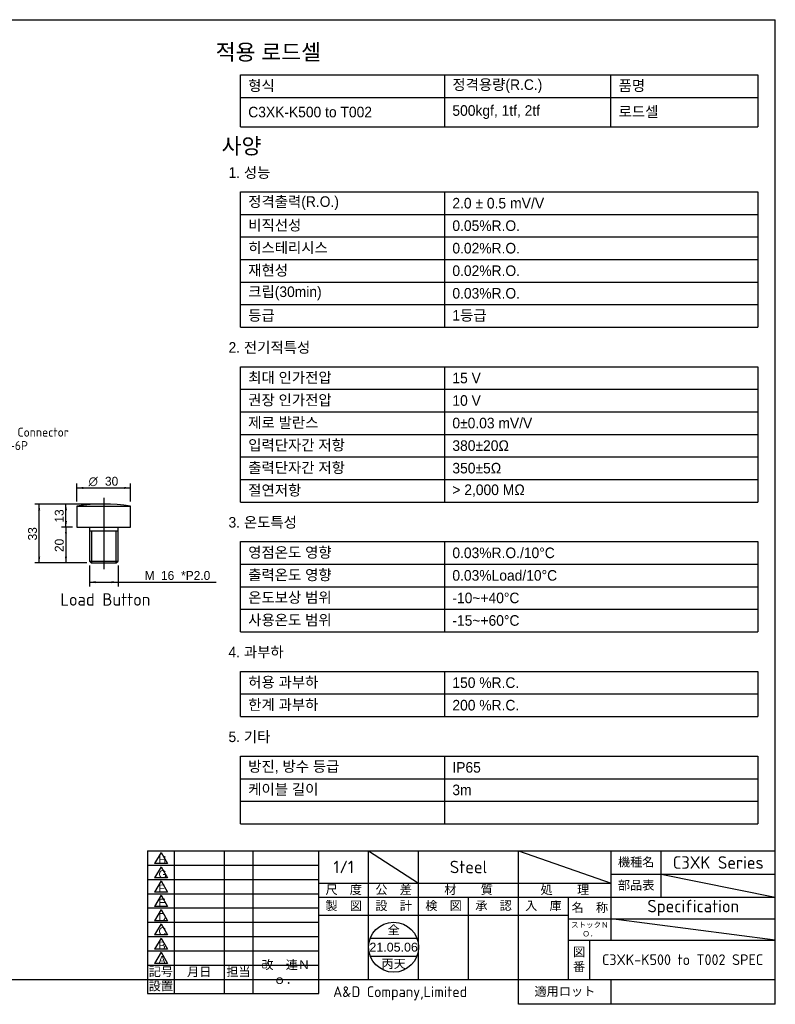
# Model space of a CAD drawing. Header units: millimetres. Extents: x 27 to 619, y 16 to 441.
# Tile 2 of 2: x 293 to 619, y 16 to 441. Entities that reach past the tile are written whole.
import ezdxf
from ezdxf import colors
from ezdxf.entities.mleader import LeaderData, LeaderLine
from ezdxf.enums import TextEntityAlignment as Align
from ezdxf.lldxf.tags import DXFTag
from ezdxf.math import Vec2, Vec3

# ---------------------------------------------------------------- set-up
doc = ezdxf.new("R2010")
doc.units = ezdxf.units.MM
doc.header["$LTSCALE"] = 1.538462
for name, color, linetype in [('A4', 7, 'Continuous'), ('Default', 7, 'Continuous'), ('entry', 7, 'Continuous'), ('보임', 7, 'Continuous'), ('중심선', 7, 'Continuous')]:
    doc.layers.add(name, color=color, linetype=linetype)
doc.styles.add('SEACAD_Solid_Edge_ANSI', font='seans.ttf')
doc.styles.add('SEACAD_Solid_Edge_ANSI1_Symbols', font='semeca1.ttf')
tags = doc.linetypes.add('CENTER2', pattern=[28.575, 19.05, -3.175, 3.175, -3.175]).pattern_tags.tags
tags[10:11] = [DXFTag(74, 4), DXFTag(75, 0), DXFTag(340, '0'), DXFTag(46, 0.0), DXFTag(50, 0.0), DXFTag(44, 0.0), DXFTag(45, 0.0)]
tags[8:9] = [DXFTag(74, 4), DXFTag(75, 0), DXFTag(340, '0'), DXFTag(46, 0.0), DXFTag(50, 0.0), DXFTag(44, 0.0), DXFTag(45, 0.0)]
tags[6:7] = [DXFTag(74, 4), DXFTag(75, 0), DXFTag(340, '0'), DXFTag(46, 0.0), DXFTag(50, 0.0), DXFTag(44, 0.0), DXFTag(45, 0.0)]
tags[4:5] = [DXFTag(74, 4), DXFTag(75, 0), DXFTag(340, '0'), DXFTag(46, 0.0), DXFTag(50, 0.0), DXFTag(44, 0.0), DXFTag(45, 0.0)]
doc.dimstyles.new('AD', dxfattribs={"dimtxt": 3.846154, "dimasz": 2.692308, "dimexe": 1.923077, "dimexo": 1.923077, "dimgap": 0.961538, "dimtad": 1, "dimdec": 7, "dimlfac": 1.3, "dimdsep": 46, "dimtxsty": 'SEACAD_Solid_Edge_ANSI', "dimblk1": '_SE_FILLED', "dimblk2": '_SE_FILLED', "dimsah": 1, "dimcen": 1.923077, "dimazin": 0, "dimtfac": 0.6, "dimtdec": 6, "dimtmove": 0, "dimatfit": 3, "dimfxl": 1, "dimarcsym": 0})

# ---------------------------------------------------------------- blocks, each defined once
blk = doc.blocks.new('SEANNOT_GROUP')
at = {"layer": '중심선', "color": 7, "linetype": 'CENTER2'}
blk.add_line((329.58, 234.58), (329.58, 203.81), dxfattribs=at)
blk = doc.blocks.new('SE4')
at = {"layer": '보임', "color": 7, "linetype": 'Continuous'}
for p, q in [((318.04, 231.02), (341.12, 231.02)), ((318.04, 231.02), (318.04, 221.89)), ((341.12, 221.89), (341.12, 231.02)), ((318.04, 221.89), (341.12, 221.89)), ((323.43, 221.89), (323.43, 220.35)), ((335.74, 220.35), (335.74, 221.89)), ((323.43, 220.35), (323.43, 207.28)), ((323.43, 220.35), (335.74, 220.35)), ((324.37, 220.35), (324.37, 206.51)), ((334.79, 220.35), (334.79, 206.51)), ((335.74, 207.28), (335.74, 220.35)), ((323.43, 207.28), (335.74, 207.28)), ((323.43, 207.28), (324.2, 206.51)), ((324.2, 206.51), (334.97, 206.51)), ((334.97, 206.51), (335.74, 207.28))]:
    blk.add_line(p, q, dxfattribs=at)
blk.add_arc((329.58, 154.97), 76.92, 81.3731, 98.6269, dxfattribs=at)
blk = doc.blocks.new('DMBLK145')
at = {"layer": 'Default', "linetype": 'Continuous'}
for points in [[(301.29, 229.2), (302.19, 229.2), (301.74, 231.89)], [(301.29, 209.2), (301.74, 206.51), (302.19, 209.2)]]:
    blk.add_hatch(color=7, dxfattribs=at).paths.add_polyline_path(points)
at = {"layer": 'Default', "color": 7, "linetype": 'Continuous'}
for p, q in [((327.66, 231.89), (299.82, 231.89)), ((301.74, 206.51), (301.74, 231.89)), ((322.27, 206.51), (299.82, 206.51))]:
    blk.add_line(p, q, dxfattribs=at)
at = {"layer": 'Default', "color": 7, "linetype": 'Continuous', "style": 'SEACAD_Solid_Edge_ANSI'}
blk.add_text('33', height=3.846, rotation=90, dxfattribs=at).set_placement((296.93, 216.2), align=Align.TOP_LEFT)
blk = doc.blocks.new('_SE_FILLED')
at = {"color": 0}
blk.add_line((0, 0), (-1, 0), dxfattribs=at)
blk.add_solid([(0, 0), (-1, -0.1665), (-1, 0.1665), (0, 0)], dxfattribs=at)
blk = doc.blocks.new('DMBLK146')
at = {"layer": 'Default', "linetype": 'Continuous'}
for points in [[(312.83, 219.2), (313.73, 219.2), (313.28, 221.89)], [(312.83, 209.2), (313.28, 206.51), (313.73, 209.2)]]:
    blk.add_hatch(color=7, dxfattribs=at).paths.add_polyline_path(points)
at = {"layer": 'Default', "color": 7, "linetype": 'Continuous'}
for p, q in [((316.12, 221.89), (311.36, 221.89)), ((313.28, 221.89), (313.28, 206.51)), ((322.27, 206.51), (311.36, 206.51))]:
    blk.add_line(p, q, dxfattribs=at)
at = {"layer": 'Default', "color": 7, "linetype": 'Continuous', "style": 'SEACAD_Solid_Edge_ANSI'}
blk.add_text('20', height=3.846, rotation=90, dxfattribs=at).set_placement((308.47, 211.2), align=Align.TOP_LEFT)
blk = doc.blocks.new('DMBLK147')
at = {"layer": 'Default', "linetype": 'Continuous'}
for points in [[(320.74, 239.29), (318.04, 238.84), (320.74, 238.39)], [(338.43, 239.29), (338.43, 238.39), (341.12, 238.84)]]:
    blk.add_hatch(color=7, dxfattribs=at).paths.add_polyline_path(points)
at = {"layer": 'Default', "color": 7, "linetype": 'Continuous'}
for p, q in [((318.04, 232.94), (318.04, 240.76)), ((318.04, 238.84), (341.12, 238.84)), ((341.12, 232.94), (341.12, 240.76))]:
    blk.add_line(p, q, dxfattribs=at)
for s, height, style, p in [('O', 3.85, 'SEACAD_Solid_Edge_ANSI1_Symbols', (323.05, 243.65)), ('30', 3.846, 'SEACAD_Solid_Edge_ANSI', (330.12, 243.65))]:
    blk.add_text(s, height=height, dxfattribs=dict(at, style=style)).set_placement(p, align=Align.TOP_LEFT)
blk = doc.blocks.new('DMBLK148')
at = {"layer": 'Default', "linetype": 'Continuous'}
for points in [[(326.12, 197.75), (326.12, 198.65), (323.43, 198.2)], [(333.04, 197.75), (335.74, 198.2), (333.04, 198.65)]]:
    blk.add_hatch(color=7, dxfattribs=at).paths.add_polyline_path(points)
at = {"layer": 'Default', "color": 7, "linetype": 'Continuous'}
for p, q in [((323.43, 205.35), (323.43, 196.28)), ((335.74, 205.35), (335.74, 196.28)), ((323.43, 198.2), (343.17, 198.2)), ((343.17, 198.2), (378.05, 198.2))]:
    blk.add_line(p, q, dxfattribs=at)
at = {"layer": 'Default', "color": 7, "linetype": 'Continuous', "style": 'SEACAD_Solid_Edge_ANSI'}
for s, height, p in [('M', 3.85, (347.26, 203.01)), ('16', 3.846, (354.27, 203.01)), ('*P2.0', 3.846, (362.96, 203.01))]:
    blk.add_text(s, height=height, dxfattribs=at).set_placement(p, align=Align.TOP_LEFT)
blk = doc.blocks.new('DMBLK152')
at = {"layer": 'Default', "linetype": 'Continuous'}
for points in [[(312.83, 229.2), (313.73, 229.2), (313.28, 231.89)], [(312.83, 224.58), (313.28, 221.89), (313.73, 224.58)]]:
    blk.add_hatch(color=7, dxfattribs=at).paths.add_polyline_path(points)
at = {"layer": 'Default', "color": 7, "linetype": 'Continuous'}
for p, q in [((327.66, 231.89), (311.36, 231.89)), ((313.28, 221.89), (313.28, 231.89)), ((316.12, 221.89), (311.36, 221.89))]:
    blk.add_line(p, q, dxfattribs=at)
at = {"layer": 'Default', "color": 7, "linetype": 'Continuous', "style": 'SEACAD_Solid_Edge_ANSI'}
blk.add_text('13', height=3.846, rotation=90, dxfattribs=at).set_placement((308.47, 223.89), align=Align.TOP_LEFT)
blk = doc.blocks.new('SEANNOT_GROUP19')
at = {"layer": 'entry', "color": 7, "linetype": 'Continuous'}
blk.add_line((354.33, 38.58), (351.54, 33.75), dxfattribs=at)
blk.add_lwpolyline([(354.33, 38.58), (357.12, 33.75), (351.54, 33.75)], dxfattribs=at)
at = {"layer": 'entry', "color": 7, "linetype": 'Continuous', "style": 'SEACAD_Solid_Edge_ANSI'}
blk.add_text('A', height=3.38, dxfattribs=at).set_placement((353.22, 37.05), align=Align.TOP_LEFT)
blk = doc.blocks.new('SEANNOT_GROUP20')
at = {"layer": 'entry', "color": 7, "linetype": 'Continuous'}
blk.add_line((354.33, 44.74), (351.54, 39.9), dxfattribs=at)
blk.add_lwpolyline([(354.33, 44.74), (357.12, 39.9), (351.54, 39.9)], dxfattribs=at)
at = {"layer": 'entry', "color": 7, "linetype": 'Continuous', "style": 'SEACAD_Solid_Edge_ANSI'}
blk.add_text('B', height=3.38, dxfattribs=at).set_placement((353.22, 43.21), align=Align.TOP_LEFT)
blk = doc.blocks.new('SEANNOT_GROUP21')
at = {"layer": 'entry', "color": 7, "linetype": 'Continuous'}
blk.add_line((354.33, 50.89), (351.54, 46.06), dxfattribs=at)
blk.add_lwpolyline([(354.33, 50.89), (357.12, 46.06), (351.54, 46.06)], dxfattribs=at)
at = {"layer": 'entry', "color": 7, "linetype": 'Continuous', "style": 'SEACAD_Solid_Edge_ANSI'}
blk.add_text('C', height=3.38, dxfattribs=at).set_placement((353.22, 49.36), align=Align.TOP_LEFT)
blk = doc.blocks.new('SEANNOT_GROUP22')
at = {"layer": 'entry', "color": 7, "linetype": 'Continuous'}
blk.add_line((354.33, 57.05), (351.54, 52.21), dxfattribs=at)
blk.add_lwpolyline([(354.33, 57.05), (357.12, 52.21), (351.54, 52.21)], dxfattribs=at)
at = {"layer": 'entry', "color": 7, "linetype": 'Continuous', "style": 'SEACAD_Solid_Edge_ANSI'}
blk.add_text('D', height=3.38, dxfattribs=at).set_placement((353.22, 55.51), align=Align.TOP_LEFT)
blk = doc.blocks.new('SEANNOT_GROUP23')
at = {"layer": 'entry', "color": 7, "linetype": 'Continuous'}
blk.add_line((354.33, 63.2), (351.54, 58.36), dxfattribs=at)
blk.add_lwpolyline([(354.33, 63.2), (357.12, 58.36), (351.54, 58.36)], dxfattribs=at)
at = {"layer": 'entry', "color": 7, "linetype": 'Continuous', "style": 'SEACAD_Solid_Edge_ANSI'}
blk.add_text('E', height=3.38, dxfattribs=at).set_placement((353.22, 61.67), align=Align.TOP_LEFT)
blk = doc.blocks.new('SEANNOT_GROUP24')
at = {"layer": 'entry', "color": 7, "linetype": 'Continuous'}
blk.add_line((354.33, 69.35), (351.54, 64.52), dxfattribs=at)
blk.add_lwpolyline([(354.33, 69.35), (357.12, 64.52), (351.54, 64.52)], dxfattribs=at)
at = {"layer": 'entry', "color": 7, "linetype": 'Continuous', "style": 'SEACAD_Solid_Edge_ANSI'}
blk.add_text('F', height=3.38, dxfattribs=at).set_placement((353.22, 67.82), align=Align.TOP_LEFT)
blk = doc.blocks.new('SEANNOT_GROUP25')
at = {"layer": 'entry', "color": 7, "linetype": 'Continuous'}
blk.add_line((354.33, 75.51), (351.54, 70.67), dxfattribs=at)
blk.add_lwpolyline([(354.33, 75.51), (357.12, 70.67), (351.54, 70.67)], dxfattribs=at)
at = {"layer": 'entry', "color": 7, "linetype": 'Continuous', "style": 'SEACAD_Solid_Edge_ANSI'}
blk.add_text('G', height=3.38, dxfattribs=at).set_placement((353.22, 73.98), align=Align.TOP_LEFT)
blk = doc.blocks.new('SEANNOT_GROUP26')
at = {"layer": 'entry', "color": 7, "linetype": 'Continuous'}
blk.add_line((354.33, 81.66), (351.54, 76.83), dxfattribs=at)
blk.add_lwpolyline([(354.33, 81.66), (357.12, 76.83), (351.54, 76.83)], dxfattribs=at)
at = {"layer": 'entry', "color": 7, "linetype": 'Continuous', "style": 'SEACAD_Solid_Edge_ANSI'}
blk.add_text('H', height=3.38, dxfattribs=at).set_placement((353.22, 80.13), align=Align.TOP_LEFT)

msp = doc.modelspace()

# ---------------------------------------------------------------- linework, layer by layer
at = {"color": 7, "linetype": 'Continuous'}
for p, q in [((388.58852963, 394.60623523), (388.58852963, 416.93424889)), ((388.58852963, 416.93424889), (611.69994659, 416.93424889)), ((476.6392681, 394.60623523), (476.6392681, 416.93424889)), ((548.34164976, 394.60623523), (548.34164976, 416.93424889)), ((611.69994659, 416.93424889), (611.69994659, 394.60623523)), ((388.58852963, 407.2136901), (611.69994659, 407.2136901)), ((388.58852963, 394.60623523), (611.69994659, 394.60623523)), ((388.58852963, 308.17336883), (388.58852963, 366.49672155)), ((388.58852963, 366.49672155), (611.69994659, 366.49672155)), ((476.6392681, 308.17336883), (476.6392681, 366.49672155)), ((611.69994659, 366.49672155), (611.69994659, 308.17336883)), ((388.58852963, 356.77616277), (611.69994659, 356.77616277)), ((388.58852963, 347.05560398), (611.69994659, 347.05560398)), ((388.58852963, 337.33504519), (611.69994659, 337.33504519)), ((388.58852963, 327.61448641), (611.69994659, 327.61448641)), ((388.58852963, 317.89392762), (611.69994659, 317.89392762)), ((388.58852963, 308.17336883), (611.69994659, 308.17336883)), ((388.58852963, 232.76119377), (388.58852963, 291.08454649)), ((388.58852963, 291.08454649), (611.69994659, 291.08454649)), ((476.6392681, 232.76119377), (476.6392681, 291.08454649)), ((611.69994659, 291.08454649), (611.69994659, 232.76119377)), ((388.58852963, 281.3639877), (611.69994659, 281.3639877)), ((388.58852963, 271.64342892), (611.69994659, 271.64342892)), ((388.58852963, 261.92287013), (611.69994659, 261.92287013)), ((388.58852963, 252.20231134), (611.69994659, 252.20231134)), ((388.58852963, 242.48175256), (611.69994659, 242.48175256)), ((388.58852963, 232.76119377), (611.69994659, 232.76119377)), ((388.58852963, 176.79013628), (388.58852963, 215.67237143)), ((388.58852963, 215.67237143), (611.69994659, 215.67237143)), ((476.6392681, 176.79013628), (476.6392681, 215.67237143)), ((611.69994659, 215.67237143), (611.69994659, 176.79013628)), ((388.58852963, 205.95181264), (611.69994659, 205.95181264)), ((388.58852963, 196.23125385), (611.69994659, 196.23125385)), ((388.58852963, 186.51069507), (611.69994659, 186.51069507)), ((388.58852963, 176.79013628), (611.69994659, 176.79013628)), ((388.58852963, 140.26019636), (388.58852963, 159.70131394)), ((388.58852963, 159.70131394), (611.69994659, 159.70131394)), ((476.6392681, 140.26019636), (476.6392681, 159.70131394)), ((611.69994659, 159.70131394), (611.69994659, 140.26019636)), ((388.58852963, 149.98075515), (611.69994659, 149.98075515)), ((388.58852963, 140.26019636), (611.69994659, 140.26019636)), ((388.58852963, 94.00969766), (388.58852963, 123.17137402)), ((388.58852963, 123.17137402), (611.69994659, 123.17137402)), ((476.6392681, 94.00969766), (476.6392681, 123.17137402)), ((611.69994659, 123.17137402), (611.69994659, 94.00969766)), ((388.58852963, 113.45081523), (611.69994659, 113.45081523)), ((388.58852963, 103.73025645), (611.69994659, 103.73025645)), ((388.58852963, 94.00969766), (611.69994659, 94.00969766)), ((444.5563889, 44.61538426), (464.67438402, 44.61538426))]:
    msp.add_line(p, q, dxfattribs=at)
msp.add_circle((454.61538646, 40.76923041), 10.76923077, dxfattribs=at)
at = {"layer": 'A4', "color": 7, "linetype": 'Continuous'}
for p, q in [((26.92307877, 440.76923041), (619.23077108, 440.76923041)), ((619.23077108, 16.1538458), (619.23077108, 440.76923041)), ((348.46154031, 82.30769195), (619.23077108, 82.30769195)), ((348.46154031, 82.30769195), (348.46154031, 20.76923041)), ((360.00000185, 82.30769195), (360.00000185, 20.76923041)), ((381.53846338, 82.30769195), (381.53846338, 20.76923041)), ((393.84615569, 82.30769195), (393.84615569, 20.76923041)), ((422.30769415, 20.76923041), (422.30769415, 82.30769195)), ((443.84615569, 26.92307657), (443.84615569, 82.30769195)), ((465.38461723, 26.92307657), (465.38461723, 82.30769195)), ((508.46154031, 16.1538458), (508.46154031, 82.30769195)), ((548.46154031, 43.84615349), (548.46154031, 82.30769195)), ((570.00000185, 62.30769195), (570.00000185, 82.30769195)), ((348.46154031, 76.1538458), (422.30769415, 76.1538458)), ((548.46154031, 72.30769195), (619.23077108, 72.30769195)), ((348.46154031, 69.99999964), (422.30769415, 69.99999964)), ((422.30769415, 68.4615381), (548.46154031, 68.4615381)), ((348.46154031, 63.84615349), (422.30769415, 63.84615349)), ((422.30769415, 62.30769195), (548.46154031, 62.30769195)), ((486.92307877, 26.92307657), (486.92307877, 62.30769195)), ((530.00000185, 26.92307657), (530.00000185, 62.30769195)), ((548.46154031, 62.30769195), (619.23077108, 62.30769195)), ((348.46154031, 57.69230733), (422.30769415, 57.69230733)), ((348.46154031, 51.53846118), (422.30769415, 51.53846118)), ((422.30769415, 54.61538426), (530.00000185, 54.61538426)), ((530.00000185, 53.07692272), (619.23077108, 53.07692272)), ((348.46154031, 45.38461503), (422.30769415, 45.38461503)), ((530.00000185, 43.84615349), (619.23077108, 43.84615349)), ((539.23077108, 26.92307657), (539.23077108, 43.84615349)), ((348.46154031, 39.23076887), (422.30769415, 39.23076887)), ((348.46154031, 33.07692272), (422.30769415, 33.07692272)), ((26.92307877, 26.92307657), (619.23077108, 26.92307657)), ((348.46154031, 26.92307657), (619.23077108, 26.92307657)), ((548.46154031, 16.1538458), (548.46154031, 26.92307657)), ((348.46154031, 20.76923041), (422.30769415, 20.76923041)), ((619.23077108, 16.1538458), (508.46154031, 16.1538458))]:
    msp.add_line(p, q, dxfattribs=at)
at = {"layer": 'Default', "color": 7, "linetype": 'Continuous'}
for p, q in [((443.84615569, 82.30769195), (465.38461723, 68.4615381)), ((508.46154031, 82.30769195), (548.46154031, 68.4615381)), ((570.00000185, 72.30769195), (619.22379563, 62.29241771)), ((619.23077108, 43.84615349), (548.46154031, 53.07692272)), ((444.5563889, 36.92307657), (464.67438402, 36.92307657))]:
    msp.add_line(p, q, dxfattribs=at)

# ---------------------------------------------------------------- block references
at = {"layer": 'Default'}
msp.add_blockref('SE4', (0, 0), dxfattribs=at)
at = {"layer": 'entry'}
for name in ['SEANNOT_GROUP26', 'SEANNOT_GROUP25', 'SEANNOT_GROUP24', 'SEANNOT_GROUP23', 'SEANNOT_GROUP22', 'SEANNOT_GROUP21', 'SEANNOT_GROUP20', 'SEANNOT_GROUP19']:
    msp.add_blockref(name, (0, 0), dxfattribs=at)
at = {"layer": '중심선'}
msp.add_blockref('SEANNOT_GROUP', (0, 0), dxfattribs=at)

# ---------------------------------------------------------------- texts
for s, insert, char_height, width, attachment_point in [('{\\fGulim|b0||i0||c0|p34;\\C7;\\H6.838892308;\\W1.;적용 로드셀}', (377.89340415, 430.21289056), 6.8388923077, 195.3967299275, 1), ('{\\fGulim|b0||i0||c0|p34;\\C7;\\H4.559261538;\\W1.;  형식}', (388.58852963, 412.0739695), 4.5592615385, 88.0507384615, 4), ('{\\fGulim|b0||i0||c0|p34;\\C7;\\H4.559261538;\\W1.;  정격용량(R.C.)}', (476.6392681, 412.0739695), 4.5592615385, 71.7023816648, 4), ('{\\fGulim|b0||i0||c0|p34;\\C7;\\H4.559261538;\\W1.;  품명}', (548.34164976, 412.0739695), 4.5592615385, 63.3582968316, 4), ('{\\fGulim|b0||i0||c0|p34;\\C7;\\H4.559261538;\\W1.;  500kgf, 1tf, 2tf}', (476.6392681, 400.90996267), 4.5592615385, 71.7023816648, 4), ('{\\fGulim|b0||i0||c0|p34;\\C7;\\H4.559261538;\\W1.;  로드셀}', (548.34164976, 400.90996267), 4.5592615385, 63.3582968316, 4), ('{\\fGulim|b0||i0||c0|p34;\\C7;\\H4.559261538;\\W1.;  C3XK-K500 to T002}', (388.58852963, 400.90996267), 4.5592615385, 88.0507384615, 4), ('{\\fGulim|b0||i0||c0|p34;\\C7;\\H6.838892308;\\W1.;사양}', (380.40897439, 389.72920836), 6.8388923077, 195.3967299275, 1), ('{\\fGulim|b0||i0||c0|p34;\\C7;\\H4.559261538;\\W1.;1. 성능}', (383.39495583, 377.12741283), 4.5592615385, 130.2644917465, 1), ('{\\fGulim|b0||i0||c0|p34;\\C7;\\H4.559261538;\\W1.;  정격출력(R.O.)}', (388.58852963, 361.63644216), 4.5592615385, 88.0507384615, 4), ('{\\fGulim|b0||i0||c0|p34;\\C7;\\H4.559261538;\\W1.;  2.0 ± 0.5}{\\fGulim|b0||i0||c0|p34;\\C7;\\H4.613247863;\\W1.;\\T1.; mV/V}', (476.6392681, 361.63644216), 4.61324786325, 135.0606784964, 4), ('{\\fGulim|b0||i0||c0|p34;\\C7;\\H4.559261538;\\W1.;  비직선성}', (388.58852963, 351.91588337), 4.5592615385, 88.0507384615, 4), ('{\\fGulim|b0||i0||c0|p34;\\C7;\\H4.559261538;\\W1.;  0.05%R.O.}', (476.6392681, 351.91588337), 4.5592615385, 135.0606784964, 4), ('{\\fGulim|b0||i0||c0|p34;\\C7;\\H4.559261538;\\W1.;  히스테리시스}', (388.58852963, 342.19532459), 4.5592615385, 88.0507384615, 4), ('{\\fGulim|b0||i0||c0|p34;\\C7;\\H4.559261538;\\W1.;  0.02%R.O.}', (476.6392681, 342.19532459), 4.5592615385, 135.0606784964, 4), ('{\\fGulim|b0||i0||c0|p34;\\C7;\\H4.559261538;\\W1.;  재현성}', (388.58852963, 332.4747658), 4.5592615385, 88.0507384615, 4), ('{\\fGulim|b0||i0||c0|p34;\\C7;\\H4.559261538;\\W1.;  0.02%R.O.}', (476.6392681, 332.4747658), 4.5592615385, 135.0606784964, 4), ('{\\fGulim|b0||i0||c0|p34;\\C7;\\H4.559261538;\\W1.;  크립(30min)}', (388.58852963, 322.75420701), 4.5592615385, 88.0507384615, 4), ('{\\fGulim|b0||i0||c0|p34;\\C7;\\H4.559261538;\\W1.;  0.03%R.O.}', (476.6392681, 322.75420701), 4.5592615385, 135.0606784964, 4), ('{\\fGulim|b0||i0||c0|p34;\\C7;\\H4.559261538;\\W1.;  등급}', (388.58852963, 313.03364823), 4.5592615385, 88.0507384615, 4), ('{\\fGulim|b0||i0||c0|p34;\\C7;\\H4.559261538;\\W1.;  1등급}', (476.6392681, 313.03364823), 4.5592615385, 135.0606784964, 4), ('{\\fGulim|b0||i0||c0|p34;\\C7;\\H4.559261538;\\W1.;2. 전기적특성}', (383.39495583, 301.71523776), 4.5592615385, 130.2644917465, 1), ('{\\fGulim|b0||i0||c0|p34;\\C7;\\H4.559261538;\\W1.;  최대 인가전압}', (388.58852963, 286.2242671), 4.5592615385, 88.0507384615, 4), ('{\\fGulim|b0||i0||c0|p34;\\C7;\\H4.559261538;\\W1.;  15 V}', (476.6392681, 286.2242671), 4.5592615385, 135.0606784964, 4), ('{\\fGulim|b0||i0||c0|p34;\\C7;\\H4.559261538;\\W1.;  권장 인가전압}', (388.58852963, 276.50370831), 4.5592615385, 88.0507384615, 4), ('{\\fGulim|b0||i0||c0|p34;\\C7;\\H4.559261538;\\W1.;  10 V}', (476.6392681, 276.50370831), 4.5592615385, 135.0606784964, 4), ('{\\fGulim|b0||i0||c0|p34;\\C7;\\H4.559261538;\\W1.;  제로 발란스}', (388.58852963, 266.78314952), 4.5592615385, 88.0507384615, 4), ('{\\fGulim|b0||i0||c0|p34;\\C7;\\H4.559261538;\\W1.;  0±0.03 mV/V}', (476.6392681, 266.78314952), 4.5592615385, 135.0606784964, 4), ('{\\fGulim|b0||i0||c0|p34;\\C7;\\H4.559261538;\\W1.;  입력단자간 저항}', (388.58852963, 257.06259074), 4.5592615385, 88.0507384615, 4), ('{\\fGulim|b0||i0||c0|p34;\\C7;\\H4.559261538;\\W1.;  380±20Ω}', (476.6392681, 257.06259074), 4.5592615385, 135.0606784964, 4), ('{\\fGulim|b0||i0||c0|p34;\\C7;\\H4.559261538;\\W1.;  출력단자간 저항}', (388.58852963, 247.34203195), 4.5592615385, 88.0507384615, 4), ('{\\fGulim|b0||i0||c0|p34;\\C7;\\H4.559261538;\\W1.;  350±5Ω}', (476.6392681, 247.34203195), 4.5592615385, 135.0606784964, 4), ('{\\fGulim|b0||i0||c0|p34;\\C7;\\H4.559261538;\\W1.;  절연저항}', (388.58852963, 237.62147316), 4.5592615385, 88.0507384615, 4), ('{\\fGulim|b0||i0||c0|p34;\\C7;\\H4.559261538;\\W1.;  > 2,000 MΩ}', (476.6392681, 237.62147316), 4.5592615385, 135.0606784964, 4), ('{\\fGulim|b0||i0||c0|p34;\\C7;\\H4.559261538;\\W1.;3. 온도특성}', (383.39495583, 226.3030627), 4.5592615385, 130.2644917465, 1), ('{\\fGulim|b0||i0||c0|p34;\\C7;\\H4.559261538;\\W1.;  영점온도 영향}', (388.58852963, 210.81209203), 4.5592615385, 88.0507384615, 4), ('{\\fGulim|b0||i0||c0|p34;\\C7;\\H4.559261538;\\W1.;  0.03%R.O./10°C}', (476.6392681, 210.81209203), 4.5592615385, 135.0606784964, 4), ('{\\fGulim|b0||i0||c0|p34;\\C7;\\H4.559261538;\\W1.;  출력온도 영향}', (388.58852963, 201.09153325), 4.5592615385, 88.0507384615, 4), ('{\\fGulim|b0||i0||c0|p34;\\C7;\\H4.559261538;\\W1.;  0.03%Load/10°C}', (476.6392681, 201.09153325), 4.5592615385, 135.0606784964, 4), ('{\\fGulim|b0||i0||c0|p34;\\C7;\\H4.559261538;\\W1.;  온도보상 범위}', (388.58852963, 191.37097446), 4.5592615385, 88.0507384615, 4), ('{\\fGulim|b0||i0||c0|p34;\\C7;\\H4.559261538;\\W1.;  -10~+40°C}', (476.6392681, 191.37097446), 4.5592615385, 135.0606784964, 4), ('{\\fGulim|b0||i0||c0|p34;\\C7;\\H4.559261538;\\W1.;  사용온도 범위}', (388.58852963, 181.65041567), 4.5592615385, 88.0507384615, 4), ('{\\fGulim|b0||i0||c0|p34;\\C7;\\H4.559261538;\\W1.;  -15~+60°C}', (476.6392681, 181.65041567), 4.5592615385, 135.0606784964, 4), ('{\\fGulim|b0||i0||c0|p34;\\C7;\\H4.559261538;\\W1.;4. 과부하}', (383.39495583, 170.33200521), 4.5592615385, 130.2644917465, 1), ('{\\fGulim|b0||i0||c0|p34;\\C7;\\H4.559261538;\\W1.;  허용 과부하}', (388.58852963, 154.84103454), 4.5592615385, 88.0507384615, 4), ('{\\fGulim|b0||i0||c0|p34;\\C7;\\H4.559261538;\\W1.;  150 %R.C.}', (476.6392681, 154.84103454), 4.5592615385, 135.0606784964, 4), ('{\\fGulim|b0||i0||c0|p34;\\C7;\\H4.559261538;\\W1.;  한계 과부하}', (388.58852963, 145.12047576), 4.5592615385, 88.0507384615, 4), ('{\\fGulim|b0||i0||c0|p34;\\C7;\\H4.559261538;\\W1.;  200 %R.C.}', (476.6392681, 145.12047576), 4.5592615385, 135.0606784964, 4), ('{\\fGulim|b0||i0||c0|p34;\\C7;\\H4.559261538;\\W1.;5. 기타}', (383.39495583, 133.80206529), 4.5592615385, 130.2644917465, 1), ('{\\fGulim|b0||i0||c0|p34;\\C7;\\H4.559261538;\\W1.;  방진, 방수 등급}', (388.58852963, 118.31109463), 4.5592615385, 88.0507384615, 4), ('{\\fGulim|b0||i0||c0|p34;\\C7;\\H4.559261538;\\W1.;  IP65}', (476.6392681, 118.31109463), 4.5592615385, 135.0606784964, 4), ('{\\fGulim|b0||i0||c0|p34;\\C7;\\H4.559261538;\\W1.;  케이블 길이}', (388.58852963, 108.59053584), 4.5592615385, 88.0507384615, 4), ('{\\fGulim|b0||i0||c0|p34;\\C7;\\H4.559261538;\\W1.;  3m}', (476.6392681, 108.59053584), 4.5592615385, 135.0606784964, 4), ('{\\fArial|b0||i0||c0|p34;\\C7;\\H3.846153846;\\W1.;全}', (454.61538646, 48.07665709), 3.8461538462, 21.5384615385, 5), ('{\\fArial|b0||i0||c0|p34;\\C7;\\H3.846153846;\\W1.;21.05.06}', (454.61538646, 40.76923041), 3.8461538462, 21.5384615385, 5), ('{\\fArial|b0||i0||c0|p34;\\C7;\\H3.846153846;\\W1.;丙天}', (454.61538646, 33.46315902), 3.8461538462, 21.5384615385, 5)]:
    msp.add_mtext(s, dxfattribs=dict(insert=insert, char_height=char_height, width=width, attachment_point=attachment_point))
at = {"layer": 'A4', "char_height": 3.8461538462}
for s, insert, width, attachment_point in [('{\\fSolid Edge ANSI|b0||i0||c0|p34;\\C7;\\H3.846153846;\\W1.;機種名}', (559.23077108, 77.30769195), 21.5384615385, 5), ('{\\fSolid Edge ANSI|b0||i0||c0|p34;\\C7;\\H3.846153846;\\W1.;部品表}', (559.23077108, 67.30769195), 21.5384615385, 5), ('{\\fSolid Edge ANSI|b0||i0||c0|p34;\\C7;\\H3.846153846;\\W1.;尺\u3000度}', (433.07692492, 65.38461503), 21.5384615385, 5), ('{\\fSolid Edge ANSI|b0||i0||c0|p34;\\C7;\\H3.846153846;\\W1.;公\u3000差}', (454.61538646, 65.38461503), 21.5384615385, 5), ('{\\fSolid Edge ANSI|b0||i0||c0|p34;\\C7;\\H3.846153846;\\W1.;材\u3000\u3000質}', (486.92307877, 65.38461503), 43.0769230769, 5), ('{\\fSolid Edge ANSI|b0||i0||c0|p34;\\C7;\\H3.846153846;\\W1.;処\u3000\u3000理}', (528.46154031, 65.38461503), 40, 5), ('{\\fSolid Edge ANSI|b0||i0||c0|p34;\\C7;\\H3.846153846;\\W1.;\u3000}', (424.78242083, 59.92850311), 16.3130935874, 1), ('{\\fSolid Edge ANSI|b0||i0||c0|p34;\\C7;\\H3.846153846;\\W1.;製\u3000図}', (433.07692492, 58.4615381), 21.5384615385, 5), ('{\\fSolid Edge ANSI|b0||i0||c0|p34;\\C7;\\H3.846153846;\\W1.;設\u3000計}', (454.61538646, 58.4615381), 21.5384615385, 5), ('{\\fSolid Edge ANSI|b0||i0||c0|p34;\\C7;\\H3.846153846;\\W1.;検\u3000図}', (476.153848, 58.4615381), 21.5384615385, 5), ('{\\fSolid Edge ANSI|b0||i0||c0|p34;\\C7;\\H3.846153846;\\W1.;承\u3000認}', (497.69230954, 58.4615381), 21.5384615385, 5), ('{\\fSolid Edge ANSI|b0||i0||c0|p34;\\C7;\\H3.846153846;\\W1.;入\u3000庫}', (519.23077108, 58.4615381), 21.5384615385, 5), ('{\\fSolid Edge ANSI|b0||i0||c0|p34;\\C7;\\H3.846153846;\\W1.;名\u3000称}', (539.23077108, 57.69230733), 18.4615384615, 5), ('{\\fSolid Edge ANSI|b0||i0||c0|p34;\\C7;\\H3.846153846;\\W1.;図    \\P}{\\fSolid Edge ANSI|b0||i0||c0|p34;\\C7;\\H3.846153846;\\W1.;番}', (534.61538646, 35.38461503), 9.2307692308, 5), ('{\\fSolid Edge ANSI|b0||i0||c0|p34;\\C7;\\H3.846153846;\\W1.;記号}', (354.23077108, 29.99999964), 11.5384615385, 5), ('{\\fSolid Edge ANSI|b0||i0||c0|p34;\\C7;\\H3.846153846;\\W1.;月日}', (370.76923261, 29.99999964), 21.5384615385, 5), ('{\\fSolid Edge ANSI|b0||i0||c0|p34;\\C7;\\H3.846153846;\\W1.;担当}', (387.69230954, 29.99999964), 12.3076923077, 5), ('{\\fSolid Edge ANSI|b0||i0||c0|p34;\\C7;\\H3.846153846;\\W1.;改\u3000連Ｎｏ．}', (408.07692492, 29.99999964), 28.4615384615, 5), ('{\\fSolid Edge ANSI|b0||i0||c0|p34;\\C7;\\H3.846153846;\\W1.;設置}', (354.23077108, 23.84615349), 11.5384615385, 5), ('{\\fSolid Edge ANSI|b0||i0||c0|p34;\\C7;\\H3.846153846;\\W1.;適用ロット}', (528.46154031, 21.53846118), 40, 5)]:
    msp.add_mtext(s, dxfattribs=dict(at, insert=insert, width=width, attachment_point=attachment_point))
at = {"layer": 'Default', "attachment_point": 5}
for s, insert, char_height, width in [('{\\fSolid Edge ANSI|b0||i0||c0|p34;\\C7;\\H5.384615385;\\W1.;Load Button}', (330.28097025, 190.74317333), 5.3846153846, 61.2494127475), ('{\\fSolid Edge ANSI|b0||i0||c0|p34;\\C7;\\H5.384615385;\\W1.;1/1}', (433.07692492, 75.38461503), 5.3846153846, 21.5384615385), ('{\\fSolid Edge ANSI|b0||i0||c0|p34;\\C7;\\H5.384615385;\\W1.;Steel}', (486.92307877, 75.38461503), 5.3846153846, 43.0769230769), ('{\\fSolid Edge ANSI|b0||i0||c0|p34;\\C7;\\H5.384615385;\\W1.;C3XK Series}', (594.61538646, 77.30769195), 5.3846153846, 49.2307692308), ('{\\fSolid Edge ANSI|b0||i0||c0|p34;\\C7;\\H5.384615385;\\W1.;Specification}', (583.84615569, 57.69230733), 5.3846153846, 70.7692307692), ('{\\fSolid Edge ANSI|b0||i0||c0|p34;\\C7;\\H2.307692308;\\W1.;ストックＮＯ．}', (539.23077108, 48.4615381), 2.3076923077, 18.4615384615), ('{\\fSolid Edge ANSI|b0||i0||c0|p34;\\C7;\\H4.615384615;\\W1.;C3XK-K500 to T002 SPEC}', (579.23077108, 35.38461503), 4.6153846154, 80)]:
    msp.add_mtext(s, dxfattribs=dict(at, insert=insert, char_height=char_height, width=width))
at = {"layer": 'entry', "insert": (428.50731487, 23.86438616), "char_height": 4.6153846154, "width": 83.9736820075, "attachment_point": 1}
msp.add_mtext('{\\fSolid Edge ANSI|b0||i0||c0|p34;\\C7;\\H4.615384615;\\W1.;A&D Company,Limited}', dxfattribs=at)

# ---------------------------------------------------------------- dimensions: what is measured, and where the dimension line sits
at = {"layer": 'Default', "color": 7, "linetype": 'Continuous'}
for base, p1, p2, angle, text, picture, middle, dimtype in [((318.04384322, 238.83752579), (318.04384322, 231.02095189), (341.1207663, 231.02095189), 0, '\\A1;%%C <>', 'DMBLK147', (329.5823045, 238.83752579), 161), ((301.74267967, 231.89125984), (324.19768937, 206.50664446), (329.58230476, 231.89125984), 90, '\\A1;<>', 'DMBLK145', (301.74267967, 219.19895208), 160), ((313.28114088, 231.89125984), (318.04384322, 221.89125984), (329.58230476, 231.89125984), 90, '\\A1;<>', 'DMBLK152', (313.28114088, 226.89125995), 160), ((313.28114088, 206.50664446), (318.04384322, 221.89125984), (324.19768937, 206.50664446), 90, '\\A1;<>', 'DMBLK146', (313.28114088, 214.19895232), 160)]:
    dim = msp.add_linear_dim(base=base, p1=p1, p2=p2, angle=angle, text=text, dimstyle='AD', dxfattribs=at)
    dim.commit()
    dim.dimension.update_dxf_attribs({"geometry": picture, "text_midpoint": middle, "dimtype": dimtype})
dim = msp.add_linear_dim(base=(323.4284586, 198.20039249), p1=(323.4284586, 207.27587523), p2=(335.73615091, 207.27587523), angle=0, text='\\A1;M <> *P2.0', dimstyle='AD', override={"dimtmove": 1}, dxfattribs=at)
dim.commit()
dim.dimension.update_dxf_attribs({"geometry": 'DMBLK148', "text_midpoint": (378.05084426, 198.20039249), "dimtype": 161})

# ---------------------------------------------------------------- leaders
ml = msp.add_multileader_mtext('Standard', dxfattribs=at)
ml.set_content('{\\pxsm0.9;\\fSolid Edge ANSI|b0||i0||c0|p34;\\W1.;MS  Connector\\P14S-6P\\P}', color=256)
ml.set_leader_properties()
ml.build(insert=Vec2(0, 0))
ml.multileader.update_dxf_attribs({"dogleg_length": 11.53846154, "arrow_head_size": 2.69230769})
ctx = ml.context
ctx.base_point, ctx.char_height, ctx.arrow_head_size, ctx.landing_gap_size = Vec3(279.24475962, 262.9367866), 3.8461538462, 2.69230769, 1.34615385
notes = []
notes.append((ctx, [(0, (1, 1, 0), (268.36014424, 262.85986353), (1, 0), 11.53846154, [(0, [(249.473384, 246.14207398)], 0, [])])]))
ctx.mtext.insert = Vec3(281.24475962, 264.8002652)
for ctx, leaders in notes:
    for number, flags, end, landing, length, lines in leaders:
        leader = LeaderData()
        leader.index, (leader.has_last_leader_line, leader.has_dogleg_vector, leader.attachment_direction) = number, flags
        leader.last_leader_point, leader.dogleg_vector, leader.dogleg_length = Vec3(end), Vec3(landing), length
        for number, points, colour, breaks in lines:
            line = LeaderLine()
            line.index, line.vertices, line.color, line.breaks = number, Vec3.list(points), colors.encode_raw_color(colour), breaks
            leader.lines.append(line)
        ctx.leaders.append(leader)

doc.saveas('drawing.dxf')
